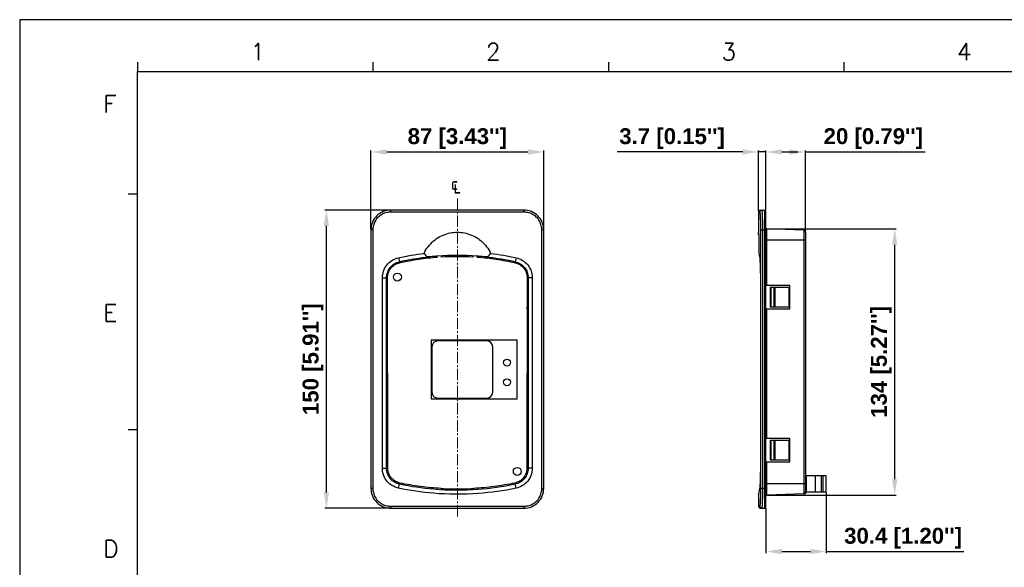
# Model space of a CAD drawing. Header units: millimetres. Extents: x 0 to 996, y 0 to 704.
# Tile 2 of 12: x 0 to 496, y 429 to 704. Entities that reach past the tile are written whole.
import ezdxf

# ---------------------------------------------------------------- set-up
doc = ezdxf.new("R2010")
doc.units = ezdxf.units.MM
doc.header["$LTSCALE"] = 0.3
doc.linetypes.add('CENTER2', pattern=[28.575, 19.05, -3.175, 3.175, -3.175])
for name, color, linetype, lineweight in [('AM_0', 7, 'Continuous', 30), ('AM_5_Dimension', 6, 'Continuous', 15), ('AM_7_Center', 1, 'CENTER2', 15)]:
    doc.layers.add(name, color=color, linetype=linetype, lineweight=lineweight)
doc.styles.add('AR', font='arialbd.ttf')
doc.styles.add('WHGTXT', font='simplex', dxfattribs={"bigfont": 'whgtxt'})
doc.dimstyles.new("B's_st.$0", dxfattribs={"dimtxt": 2.5, "dimasz": 2.5, "dimexe": 1, "dimexo": 0.5, "dimgap": 0.9, "dimtad": 1, "dimzin": 9, "dimdsep": 46, "dimtxsty": 'WHGTXT', "dimcen": 0, "dimclrd": 256, "dimclre": 256, "dimclrt": 256, "dimadec": 1, "dimazin": 2, "dimtp": 0.01, "dimtm": 0.01, "dimtfac": 1, "dimtmove": 0, "dimatfit": 3, "dimfxl": 1, "dimtolj": 1, "dimarcsym": 0})

# ---------------------------------------------------------------- blocks, each defined once
blk = doc.blocks.new('A$C759C226F')
for p, q in [((0, 236.49), (0, 0)), ((19.91, 229.32), (19.91, 227.73)), ((59.72, 229.32), (59.72, 227.73)), ((99.53, 229.32), (99.53, 227.73)), ((139.35, 229.32), (139.35, 227.73)), ((19.91, 7.96), (19.91, 227.73)), ((19.91, 227.73), (326.47, 227.73)), ((19.91, 207.03), (18.31, 207.03)), ((19.91, 167.22), (18.31, 167.22))]:
    blk.add_line(p, q)
at = {"linetype": 'Continuous'}
blk.add_line((334.43, 236.49), (0, 236.49), dxfattribs=at)
at = {"style": 'WHGTXT'}
for s, p in [('1', (39.01, 229.63)), ('2', (78.83, 229.63)), ('3', (118.64, 229.63)), ('4', (158.45, 229.63)), ('F', (14.14, 220.81)), ('E', (14.14, 185.51)), ('D', (14.14, 145.7))]:
    blk.add_text(s, height=2.87, dxfattribs=at).set_placement(p)
blk = doc.blocks.new('*D13')
at = {"layer": 'AM_5_Dimension', "linetype": 'ByBlock', "lineweight": -2, "transparency": 16777216}
for p, q in [((186.47, 608.63), (153.63, 608.63)), ((154.43, 466.63), (154.43, 600.63)), ((186.47, 458.63), (153.63, 458.63))]:
    blk.add_line(p, q, dxfattribs=at)
at = {"layer": 'AM_5_Dimension', "transparency": 16777216}
for points in [[(153.09, 600.63), (155.76, 600.63), (154.43, 608.63)], [(153.09, 466.63), (155.76, 466.63), (154.43, 458.63)]]:
    blk.add_solid(points, dxfattribs=at)
at = {"layer": 'DEFPOINTS', "color": 0, "transparency": 16777216}
for p in [(154.43, 608.63), (186.87, 608.63), (186.87, 458.63)]:
    blk.add_point(p, dxfattribs=at)
at = {"layer": 'AM_5_Dimension', "transparency": 16777216, "insert": (147.68, 533.63), "char_height": 8, "attachment_point": 5, "rotation": 90, "style": 'AR'}
blk.add_mtext("\\A1;150 [5.91'']", dxfattribs=at)
blk = doc.blocks.new('*D15')
at = {"layer": 'AM_5_Dimension', "linetype": 'ByBlock', "lineweight": -2, "transparency": 16777216}
for p, q in [((406.14, 466.53), (406.14, 436.04)), ((375.74, 458.73), (375.74, 436.04)), ((383.74, 436.84), (398.14, 436.84)), ((406.14, 436.84), (475.49, 436.84))]:
    blk.add_line(p, q, dxfattribs=at)
at = {"layer": 'AM_5_Dimension', "transparency": 16777216}
for points in [[(383.74, 438.17), (383.74, 435.5), (375.74, 436.84)], [(398.14, 438.17), (398.14, 435.5), (406.14, 436.84)]]:
    blk.add_solid(points, dxfattribs=at)
at = {"layer": 'DEFPOINTS', "color": 0, "transparency": 16777216}
for p in [(406.14, 466.93), (375.74, 459.13), (406.14, 436.84)]:
    blk.add_point(p, dxfattribs=at)
at = {"layer": 'AM_5_Dimension', "transparency": 16777216, "insert": (444.82, 443.58), "char_height": 8, "attachment_point": 5, "style": 'AR'}
blk.add_mtext("\\A1;30.4 [1.20'']", dxfattribs=at)
blk = doc.blocks.new('*D16')
at = {"layer": 'AM_5_Dimension', "linetype": 'ByBlock', "lineweight": -2, "transparency": 16777216}
for p, q in [((364.06, 637.87), (300.93, 637.87)), ((372.06, 608.03), (372.06, 638.67)), ((375.74, 637.87), (372.06, 637.87)), ((375.74, 608.53), (375.74, 638.67)), ((383.74, 637.87), (391.74, 637.87))]:
    blk.add_line(p, q, dxfattribs=at)
at = {"layer": 'AM_5_Dimension', "transparency": 16777216}
for points in [[(364.06, 639.2), (364.06, 636.53), (372.06, 637.87)], [(383.74, 639.2), (383.74, 636.53), (375.74, 637.87)]]:
    blk.add_solid(points, dxfattribs=at)
at = {"layer": 'DEFPOINTS', "color": 0, "transparency": 16777216}
for p in [(372.06, 637.87), (372.06, 607.63), (375.74, 608.13)]:
    blk.add_point(p, dxfattribs=at)
at = {"layer": 'AM_5_Dimension', "transparency": 16777216, "insert": (328.49, 644.61), "char_height": 8, "attachment_point": 5, "style": 'AR'}
blk.add_mtext("\\A1;3.7 [0.15'']", dxfattribs=at)
blk = doc.blocks.new('*D23')
at = {"layer": 'AM_5_Dimension', "linetype": 'ByBlock', "lineweight": -2, "transparency": 16777216}
for p, q in [((176.87, 599.03), (176.87, 638.67)), ((184.87, 637.87), (255.87, 637.87)), ((263.87, 599.02), (263.87, 638.67))]:
    blk.add_line(p, q, dxfattribs=at)
at = {"layer": 'AM_5_Dimension', "transparency": 16777216}
for points in [[(184.87, 639.2), (184.87, 636.53), (176.87, 637.87)], [(255.87, 639.2), (255.87, 636.53), (263.87, 637.87)]]:
    blk.add_solid(points, dxfattribs=at)
at = {"layer": 'DEFPOINTS', "color": 0, "transparency": 16777216}
for p in [(263.87, 637.87), (176.87, 598.63), (263.87, 598.62)]:
    blk.add_point(p, dxfattribs=at)
at = {"layer": 'AM_5_Dimension', "transparency": 16777216, "insert": (220.37, 644.61), "char_height": 8, "attachment_point": 5, "style": 'AR'}
blk.add_mtext("\\A1;87 [3.43'']", dxfattribs=at)
blk = doc.blocks.new('*D24')
at = {"layer": 'AM_5_Dimension', "linetype": 'ByBlock', "lineweight": -2, "transparency": 16777216}
for p, q in [((375.74, 608.53), (375.74, 638.67)), ((383.74, 637.87), (387.74, 637.87)), ((395.74, 597.96), (395.74, 638.67)), ((395.74, 637.87), (455.91, 637.87))]:
    blk.add_line(p, q, dxfattribs=at)
at = {"layer": 'AM_5_Dimension', "transparency": 16777216}
for points in [[(383.74, 639.2), (383.74, 636.53), (375.74, 637.87)], [(387.74, 639.2), (387.74, 636.53), (395.74, 637.87)]]:
    blk.add_solid(points, dxfattribs=at)
at = {"layer": 'DEFPOINTS', "color": 0, "transparency": 16777216}
for p in [(395.74, 637.87), (375.74, 608.13), (395.74, 597.56)]:
    blk.add_point(p, dxfattribs=at)
at = {"layer": 'AM_5_Dimension', "transparency": 16777216, "insert": (429.83, 644.61), "char_height": 8, "attachment_point": 5, "style": 'AR'}
blk.add_mtext("\\A1;20 [0.79'']", dxfattribs=at)
blk = doc.blocks.new('*D25')
at = {"layer": 'AM_5_Dimension', "linetype": 'ByBlock', "lineweight": -2, "transparency": 16777216}
for p, q in [((376.63, 599.21), (441.39, 599.21)), ((440.59, 473.24), (440.59, 591.21)), ((376.63, 465.24), (441.39, 465.24))]:
    blk.add_line(p, q, dxfattribs=at)
at = {"layer": 'AM_5_Dimension', "transparency": 16777216}
for points in [[(439.26, 591.21), (441.92, 591.21), (440.59, 599.21)], [(439.26, 473.24), (441.92, 473.24), (440.59, 465.24)]]:
    blk.add_solid(points, dxfattribs=at)
at = {"layer": 'DEFPOINTS', "color": 0, "transparency": 16777216}
for p in [(376.23, 599.21), (440.59, 599.21), (376.23, 465.24)]:
    blk.add_point(p, dxfattribs=at)
at = {"layer": 'AM_5_Dimension', "transparency": 16777216, "insert": (433.85, 532.23), "char_height": 8, "attachment_point": 5, "rotation": 90, "style": 'AR'}
blk.add_mtext("\\A1;134 [5.27'']", dxfattribs=at)

msp = doc.modelspace()

# ---------------------------------------------------------------- linework, layer by layer
at = {"layer": 'AM_0'}
for p, q in [((253.91, 607.63), (186.83, 607.63)), ((253.87, 608.63), (186.87, 608.63)), ((372.06, 607.63), (372.06, 597.41)), ((372.76, 607.63), (372.06, 607.63)), ((373.06, 608.63), (375.24, 608.63)), ((375.24, 458.63), (375.24, 608.63)), ((375.24, 608.63), (375.74, 608.13)), ((375.74, 459.13), (375.74, 608.13)), ((176.87, 598.63), (176.87, 468.63)), ((177.82, 598.63), (176.87, 598.63)), ((177.82, 598.63), (177.82, 468.63)), ((262.93, 468.63), (262.93, 598.63)), ((262.93, 598.63), (263.87, 598.63)), ((263.87, 468.63), (263.87, 598.62)), ((373.19, 468.63), (373.19, 598.63)), ((373.19, 598.63), (375.74, 598.63)), ((374.19, 468.63), (374.19, 598.62)), ((376.23, 570.93), (376.23, 599.21)), ((394.78, 598.56), (376.23, 599.21)), ((394.78, 598.56), (394.78, 465.89)), ((395.74, 598.53), (395.41, 598.54)), ((395.74, 598.53), (395.74, 598.15)), ((395.74, 597.56), (395.74, 466.89)), ((395.74, 593.53), (375.74, 593.53)), ((210.37, 585.64), (210.37, 585.42)), ((230.37, 584.98), (230.37, 585.64)), ((190.68, 584.61), (191.18, 582.66)), ((191.18, 582.66), (191.3, 582.16)), ((249.56, 582.66), (249.45, 582.16)), ((250.07, 584.61), (249.56, 582.66)), ((182.65, 478.73), (182.65, 574.62)), ((182.65, 574.62), (185.25, 574.62)), ((184.74, 478.73), (184.74, 574.62)), ((185.19, 570.93), (184.84, 570.93)), ((185.37, 478.73), (185.25, 574.62)), ((255.49, 574.62), (255.38, 478.73)), ((258.09, 574.62), (255.49, 574.62)), ((255.55, 570.93), (255.91, 570.93)), ((256, 574.62), (256, 478.73)), ((258.09, 574.62), (258.09, 478.73)), ((372.95, 574.62), (372.95, 478.73)), ((375.74, 570.93), (387.74, 570.93)), ((387.74, 558.93), (387.74, 570.93)), ((377.94, 569.93), (377.94, 559.93)), ((377.94, 569.93), (387.74, 569.93)), ((378.44, 559.93), (378.44, 569.93)), ((379.94, 559.93), (379.94, 569.93)), ((380.44, 559.93), (380.44, 569.93)), ((387.24, 569.93), (387.24, 559.93)), ((184.84, 558.93), (185.19, 558.93)), ((185.19, 558.93), (185.19, 559.93)), ((255.55, 558.93), (255.55, 559.93)), ((255.91, 558.93), (255.55, 558.93)), ((375.74, 558.93), (387.74, 558.93)), ((376.23, 493.93), (376.23, 558.93)), ((377.94, 559.93), (387.74, 559.93)), ((207.27, 543.13), (207.27, 513.73)), ((250.47, 543.13), (207.27, 543.13)), ((235.17, 542.83), (210.57, 542.83)), ((250.47, 513.73), (250.47, 543.13)), ((207.57, 539.83), (207.57, 517.03)), ((238.17, 517.03), (238.17, 539.83)), ((207.27, 513.73), (250.47, 513.73)), ((210.57, 514.03), (235.17, 514.03)), ((185.19, 493.93), (184.84, 493.93)), ((185.19, 492.93), (185.19, 493.93)), ((255.55, 492.93), (255.55, 493.93)), ((255.55, 493.93), (255.91, 493.93)), ((375.74, 493.93), (387.74, 493.93)), ((377.94, 492.93), (377.94, 482.93)), ((377.94, 492.93), (387.74, 492.93)), ((378.44, 482.93), (378.44, 492.93)), ((379.94, 482.93), (379.94, 492.93)), ((380.44, 482.93), (380.44, 492.93)), ((387.24, 492.93), (387.24, 482.93)), ((387.74, 481.93), (387.74, 493.93)), ((184.84, 481.93), (185.19, 481.93)), ((185.19, 481.93), (185.19, 482.93)), ((255.55, 481.93), (255.55, 482.93)), ((255.91, 481.93), (255.55, 481.93)), ((375.74, 481.93), (387.74, 481.93)), ((376.23, 465.24), (376.23, 481.93)), ((377.94, 482.93), (387.74, 482.93)), ((182.65, 478.73), (185.37, 478.73)), ((258.09, 478.73), (255.38, 478.73)), ((191.3, 470.67), (191.43, 471.3)), ((249.45, 470.67), (249.31, 471.3)), ((396.24, 466.93), (396.24, 474.93)), ((406.14, 474.93), (396.24, 474.93)), ((400.74, 466.93), (400.74, 474.93)), ((403.76, 466.93), (403.76, 474.93)), ((404.57, 466.93), (404.57, 474.93)), ((406.15, 466.93), (406.15, 474.93)), ((177.82, 468.63), (176.87, 468.63)), ((190.82, 468.71), (191.3, 470.67)), ((212.24, 468.43), (212.24, 468.57)), ((228.5, 468.57), (228.5, 468.43)), ((249.92, 468.71), (249.45, 470.67)), ((262.93, 468.63), (263.87, 468.63)), ((375.74, 468.63), (373.19, 468.63)), ((395.74, 470.93), (375.74, 470.93)), ((395.74, 466.93), (406.14, 466.93)), ((395.74, 466.39), (395.74, 465.93)), ((372.06, 465.66), (372.06, 459.63)), ((394.78, 465.89), (376.23, 465.24)), ((395.74, 465.93), (395.43, 465.91)), ((186.83, 459.63), (253.91, 459.63)), ((186.87, 458.63), (253.87, 458.63)), ((372.06, 459.63), (372.76, 459.63)), ((373.06, 458.63), (375.24, 458.63)), ((375.24, 458.63), (375.74, 459.13))]:
    msp.add_line(p, q, dxfattribs=at)
for centre, radius in [((190.17, 574.93), 2), ((245.37, 531.93), 1.75), ((245.37, 522.03), 1.75), ((250.57, 477.13), 2)]:
    msp.add_circle(centre, radius, dxfattribs=at)
for centre, radius, start, end in [((186.87, 598.63), 10, 90, 180.0049), ((253.87, 598.63), 10, 359.9951, 90), ((373.06, 607.63), 1, 90, 150), ((376.24, 599.71), 0.5, 219.3288, 268), ((394.74, 597.56), 1, 0, 88), ((210.57, 539.83), 3, 90, 180), ((235.17, 539.83), 3, 0, 90), ((210.57, 517.03), 3, 180, 270), ((235.17, 517.03), 3, 270, 0), ((186.87, 468.63), 10, 179.9951, 270), ((253.87, 468.63), 10, 270, 0.0049), ((394.74, 466.89), 1, 272, 0), ((376.24, 464.74), 0.5, 92, 180), ((373.06, 459.63), 1, 180, 270)]:
    msp.add_arc(centre, radius, start, end, dxfattribs=at)
for points, start_tangent, end_tangent in [([(182.68, 606.61), (180.63, 605.15), (178.99, 603.07)], (-0.88763, -0.460558), (-0.493959, -0.869485)), ([(184.8, 607.39), (182.68, 606.61)], (-0.974443, -0.224633), (-0.88763, -0.460558)), ([(186.83, 607.63), (184.8, 607.39)], (-1, 0.000018), (-0.974443, -0.224633)), ([(186.83, 607.63), (186.84, 608.13), (186.85, 608.49), (186.87, 608.63)], (0, 1), (1, 0)), ([(253.91, 607.63), (253.91, 608.13), (253.89, 608.49), (253.87, 608.63)], (0, 1), (-1, 0)), ([(258.07, 606.61), (255.94, 607.39), (253.91, 607.63)], (-0.887647, 0.460525), (-1, -0.000018)), ([(261.75, 603.06), (260.12, 605.15), (258.07, 606.61)], (-0.493907, 0.869515), (-0.887647, 0.460525)), ([(372.76, 607.63), (372.9, 608.13), (373.26, 608.49)], (0, 1), (0.866885, 0.498508)), ([(372.95, 606.61), (372.85, 607.39), (372.76, 607.63)], (-0.148112, 0.988971), (-1, -0.000436)), ([(373.19, 598.63), (373.18, 600.78), (373.13, 603.06), (373.05, 605.15), (372.95, 606.61)], (-0.000012, 1), (-0.148112, 0.988971)), ([(373.26, 608.49), (373.76, 608.63)], (0.866885, 0.498508), (1, 0)), ([(373.85, 608.37), (373.76, 608.63)], (-0.009551, 0.999954), (-1, -0.00025)), ([(374.13, 603.55), (374.05, 605.87), (373.95, 607.5), (373.85, 608.37)], (-0.031037, 0.999518), (-0.009551, 0.999954)), ([(178.99, 603.07), (178.08, 600.78), (177.82, 598.63)], (-0.493959, -0.869485), (-0.000172, -1)), ([(262.66, 600.78), (261.75, 603.06)], (-0.240007, 0.970771), (-0.493907, 0.869515)), ([(262.93, 598.63), (262.66, 600.78)], (-0.000173, 1), (-0.240007, 0.970771)), ([(374.18, 601.02), (374.13, 603.55)], (-0.01067, 0.999943), (-0.031037, 0.999518)), ([(374.19, 598.62), (374.18, 601.02)], (-0.000014, 1), (-0.01067, 0.999943)), ([(203.59, 586.85), (205.64, 590.19), (208.4, 593.09), (211.62, 595.29), (215.06, 596.72), (218.59, 597.41), (222.16, 597.41), (225.68, 596.72), (229.12, 595.29), (232.35, 593.09), (235.11, 590.19), (237.15, 586.85)], (0.431216, 0.902249), (0.431216, -0.902249)), ([(372.07, 597.25), (372.06, 597.41)], (-0.022567, 0.999745), (0.999671, 0.025633)), ([(372.07, 597.25), (372.06, 597.41)], (-0.022567, 0.999745), (0.999671, 0.025633)), ([(372.07, 597.25), (372.06, 597.41), (372.08, 596.72), (372.11, 595.29), (372.15, 593.09), (372.2, 590.19), (372.24, 586.85)], (-0.022567, 0.999745), (0.010026, -0.99995)), ([(372.08, 596.72), (372.07, 597.25)], (-0.022281, 0.999752), (-0.022567, 0.999745)), ([(372.09, 596.25), (372.08, 596.72)], (-0.021684, 0.999765), (-0.022281, 0.999752)), ([(190.68, 584.61), (197.12, 585.88), (203.59, 586.84)], (0.976101, 0.217317), (0.992338, 0.123552)), ([(203.59, 586.85), (204.38, 585.91), (205.28, 585.03)], (0.600753, -0.799435), (0.748298, -0.663363)), ([(210.37, 585.42), (208.62, 585.3), (206.91, 585.17), (205.28, 585.03)], (-0.998144, -0.060903), (-0.99599, -0.08946)), ([(210.37, 585.64), (230.37, 585.64)], (0.997231, 0.07437), (0.997231, -0.07437)), ([(235.47, 585.03), (233.83, 585.17), (232.13, 585.3), (230.37, 585.42)], (-0.99599, 0.089461), (-0.998144, 0.060903)), ([(235.47, 585.03), (236.35, 585.89), (237.15, 586.85)], (0.748303, 0.663357), (0.60076, 0.799429)), ([(237.15, 586.85), (243.63, 585.88), (250.07, 584.61)], (0.992337, -0.123565), (0.976062, -0.217493)), ([(372.24, 586.85), (372.4, 585.88)], (0.166132, -0.986104), (0.165511, -0.986208)), ([(372.4, 585.88), (372.61, 584.61)], (0.165511, -0.986208), (0.16461, -0.986359)), ([(182.65, 574.62), (183.21, 577.95), (184.88, 580.99), (187.47, 583.3), (190.68, 584.61)], (0.000363, 1), (0.976178, 0.216971)), ([(184.74, 574.62), (185.2, 577.31), (186.54, 579.75), (188.62, 581.61), (191.18, 582.66)], (-0.000013, 1), (0.975815, 0.218596)), ([(185.25, 574.62), (185.69, 577.18), (186.95, 579.45), (188.89, 581.18), (191.3, 582.16)], (-0.001219, 0.999999), (0.976106, 0.217293)), ([(191.19, 582.66), (198.22, 584.03), (205.28, 585.03)], (0.975977, 0.217875), (0.993543, 0.113457)), ([(191.3, 582.16), (200.81, 583.92), (210.37, 584.98)], (0.976106, 0.217293), (0.997204, 0.074729)), ([(230.37, 584.98), (239.94, 583.92), (249.45, 582.16)], (0.997204, -0.074729), (0.976106, -0.217293)), ([(235.47, 585.03), (242.53, 584.03), (249.56, 582.66)], (0.993543, -0.113454), (0.975938, -0.218049)), ([(249.45, 582.16), (251.86, 581.18), (253.8, 579.45), (255.06, 577.18), (255.49, 574.62)], (0.976106, -0.217293), (-0.001219, -0.999999)), ([(249.56, 582.66), (252.08, 581.64), (254.18, 579.79), (255.54, 577.35), (256, 574.62)], (0.975815, -0.218597), (0.000026, -1)), ([(250.07, 584.61), (253.2, 583.34), (255.81, 581.05), (257.51, 578.02), (258.09, 574.62)], (0.97618, -0.21696), (-0.000721, -1)), ([(372.61, 584.61), (372.73, 583.34), (372.85, 581.05), (372.92, 578.02), (372.95, 574.62)], (0.164848, -0.986319), (-0.000034, -1)), ([(190.82, 468.71), (188.48, 469.5), (185.53, 471.62), (183.5, 474.65), (182.67, 478.18), (182.65, 478.73)], (-0.979861, 0.199681), (0.001051, 0.999999)), ([(191.3, 470.67), (188.74, 471.67), (186.61, 473.51), (185.22, 475.98), (184.74, 478.73)], (-0.978862, 0.204523), (-0.000026, 1)), ([(191.43, 471.3), (189.03, 472.25), (187.08, 473.94), (185.81, 476.19), (185.37, 478.73)], (-0.979237, 0.202721), (-0.001219, 0.999999)), ([(255.38, 478.73), (254.93, 476.19), (253.67, 473.94), (251.72, 472.25), (249.31, 471.3)], (-0.001219, -0.999999), (-0.979237, -0.202721)), ([(256, 478.73), (255.54, 476.02), (254.17, 473.56), (252.05, 471.7), (249.45, 470.67)], (0.000013, -1), (-0.978861, -0.204528)), ([(258.09, 478.73), (257.52, 475.36), (255.82, 472.31), (253.18, 469.99), (249.93, 468.71)], (-0.000373, -1), (-0.979196, -0.202916)), ([(372.95, 478.73), (372.92, 475.36), (372.85, 472.31), (372.73, 469.99), (372.61, 468.71)], (-0.000018, -1), (-0.175609, -0.98446)), ([(212.24, 468.57), (201.81, 469.55), (191.43, 471.3)], (-0.998377, 0.056958), (-0.979237, 0.202721)), ([(249.31, 471.3), (238.94, 469.55), (228.5, 468.57)], (-0.979237, -0.202721), (-0.998377, -0.056958)), ([(177.82, 468.63), (178.08, 466.47)], (0.000173, -1), (0.240007, -0.970771)), ([(178.08, 466.47), (178.99, 464.19)], (0.240007, -0.970771), (0.493907, -0.869515)), ([(249.92, 468.71), (230.93, 466.05), (208.33, 466.17), (190.82, 468.71)], (-0.978848, -0.204591), (-0.978847, 0.204595)), ([(249.45, 470.67), (230.76, 468.04), (208.52, 468.16), (191.3, 470.67)], (-0.978738, -0.205113), (-0.978738, 0.205115)), ([(213.4, 468.37), (212.24, 468.43)], (-0.998799, 0.048993), (-0.998367, 0.057126)), ([(227.28, 468.36), (220.37, 468.2), (213.4, 468.37)], (-0.998821, -0.048544), (-0.998799, 0.048993)), ([(228.5, 468.43), (227.28, 468.36)], (-0.998367, -0.057117), (-0.998821, -0.048544)), ([(261.75, 464.19), (262.66, 466.47), (262.93, 468.63)], (0.493959, 0.869485), (0.000172, 1)), ([(372.6, 468.71), (372.06, 465.66), (372.12, 466)], (-0.175905, -0.984407), (0.175809, 0.984424)), ([(373.13, 464.19), (373.18, 466.47)], (0.03336, 0.999443), (0.012155, 0.999926)), ([(373.18, 466.47), (373.19, 468.63)], (0.012155, 0.999926), (0.000012, 1)), ([(374.13, 463.7), (374.18, 466.23)], (0.031041, 0.999518), (0.010672, 0.999943)), ([(374.18, 466.23), (374.19, 468.63)], (0.010672, 0.999943), (0.000014, 1)), ([(178.99, 464.19), (180.63, 462.1), (182.68, 460.64)], (0.493907, -0.869515), (0.887647, -0.460525)), ([(258.07, 460.64), (260.12, 462.1), (261.75, 464.19)], (0.88763, 0.460558), (0.493959, 0.869485)), ([(372.06, 465.66), (372.12, 466)], (-0.016955, 0.999856), (0.175809, 0.984424)), ([(372.06, 465.66), (372.12, 466)], (-0.016996, 0.999856), (0.175809, 0.984424)), ([(372.95, 460.64), (373.05, 462.1), (373.13, 464.19)], (0.148109, 0.988971), (0.03336, 0.999443)), ([(373.95, 459.75), (374.05, 461.38)], (0.147552, 0.989054), (0.029932, 0.999552)), ([(374.05, 461.38), (374.13, 463.7)], (0.029932, 0.999552), (0.031041, 0.999518)), ([(182.68, 460.64), (184.8, 459.86), (186.83, 459.63)], (0.887647, -0.460525), (1, 0.000018)), ([(186.83, 459.63), (186.84, 459.13), (186.85, 458.76), (186.87, 458.63)], (0, -1), (1, 0)), ([(253.91, 459.63), (253.91, 459.13), (253.89, 458.76), (253.87, 458.63)], (0, -1), (-1, 0)), ([(253.91, 459.63), (255.94, 459.86)], (1, -0.000018), (0.974443, 0.224633)), ([(255.94, 459.86), (258.07, 460.64)], (0.974443, 0.224633), (0.88763, 0.460558)), ([(372.76, 459.63), (372.85, 459.86), (372.95, 460.64)], (1, -0.00043), (0.148109, 0.988971)), ([(372.76, 459.63), (372.9, 459.13), (373.26, 458.76), (373.76, 458.63)], (0, -1), (1, 0)), ([(373.76, 458.63), (373.85, 458.88), (373.95, 459.75)], (1, -0.000246), (0.147552, 0.989054))]:
    msp.add_spline(points, degree=3, dxfattribs=dict(at, start_tangent=start_tangent, end_tangent=end_tangent))
msp.add_open_spline([(212.06, 585.1), (217.51, 585.44), (223, 585.44), (228.45, 585.11)], degree=3, dxfattribs=at)
at = {"layer": 'AM_7_Center'}
msp.add_line((220.37, 454.44), (220.37, 614.71), dxfattribs=at)

# ---------------------------------------------------------------- block references
at = {"layer": 'AM_0', "xscale": 2.978578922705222, "yscale": 2.978578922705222, "zscale": 2.978578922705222}
msp.add_blockref('A$C759C226F', (0, 0), dxfattribs=at)

# ---------------------------------------------------------------- texts
at = {"layer": 'AM_5_Dimension', "style": 'WHGTXT'}
msp.add_text('℄', height=7.28, dxfattribs=at).set_placement((217.11, 617.68))

# ---------------------------------------------------------------- dimensions: what is measured, and where the dimension line sits
at = {"layer": 'AM_5_Dimension'}
for base, p1, p2, picture, middle in [((263.87, 637.87), (176.87, 598.63), (263.87, 598.62), '*D23', (220.37, 644.61)), ((372.06, 637.87), (375.74, 608.13), (372.06, 607.63), '*D16', (328.49, 644.61)), ((395.74, 637.87), (375.74, 608.13), (395.74, 597.56), '*D24', (429.83, 644.61)), ((406.14, 436.84), (375.74, 459.13), (406.14, 466.93), '*D15', (444.82, 443.58))]:
    dim = msp.add_linear_dim(base=base, p1=p1, p2=p2, dimstyle="B's_st.$0", override={"dimscale": 0.8, "dimtxt": 10, "dimasz": 10, "dimgap": 2, "dimdec": 1, "dimtxsty": 'AR', "dimtdec": 1, "dimarcsym": 1}, dxfattribs=at)
    dim.commit()
    dim.dimension.update_dxf_attribs({"geometry": picture, "text_midpoint": middle})
for base, p1, p2, picture, middle in [((154.43, 608.63), (186.87, 458.63), (186.87, 608.63), '*D13', (147.68, 533.63)), ((440.59, 599.21), (376.23, 465.24), (376.23, 599.21), '*D25', (433.85, 532.23))]:
    dim = msp.add_linear_dim(base=base, p1=p1, p2=p2, angle=90, dimstyle="B's_st.$0", override={"dimscale": 0.8, "dimtxt": 10, "dimasz": 10, "dimgap": 2, "dimdec": 1, "dimtxsty": 'AR', "dimtdec": 1, "dimarcsym": 1}, dxfattribs=at)
    dim.commit()
    dim.dimension.update_dxf_attribs({"geometry": picture, "text_midpoint": middle})

doc.saveas('drawing.dxf')
